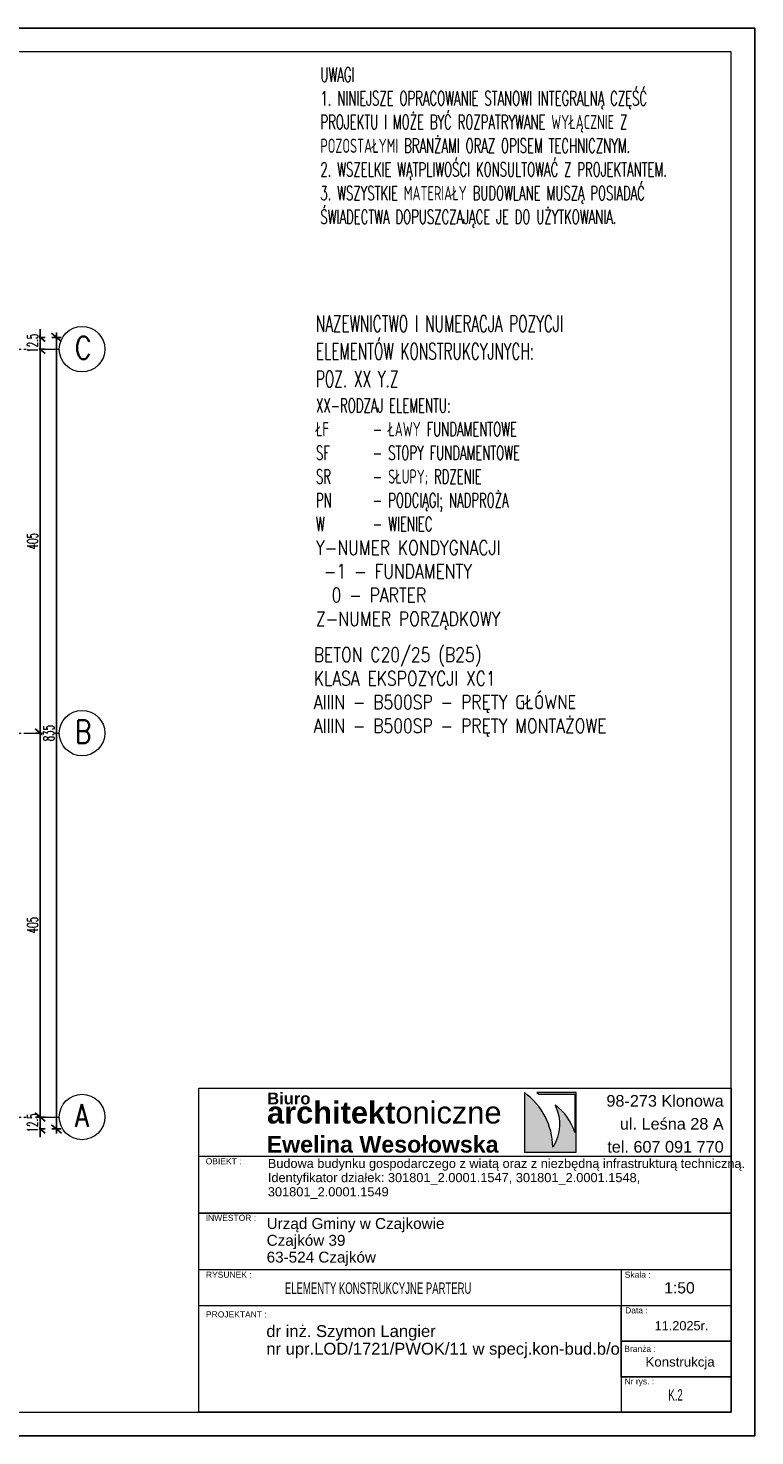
# Model space of a CAD drawing. Header units: centimetres. Extents: x 125945 to 146944, y 20629 to 31773.
# Tile 77 of 80: x 143768 to 144534, y 28341 to 29826. Entities that reach past the tile are written whole.
import ezdxf
from ezdxf.enums import TextEntityAlignment as Align

# ---------------------------------------------------------------- set-up
doc = ezdxf.new("R2010")
doc.units = ezdxf.units.CM
doc.linetypes.add('CENTER2', pattern=[28.575, 19.05, -3.175, 3.175, -3.175])
for name, color, linetype, lineweight in [('7TYTUŁY_Nr_pióra__10_Nr_pióra__134', 255, 'Continuous', 0), ('7TYTUŁY_Nr_pióra__181_Nr_pióra__7', 7, 'Continuous', 13), ('7TYTUŁY_Nr_pióra__201_Nr_pióra__7', 7, 'Continuous', 13), ('e-cad_cienkie', 88, 'Continuous', 15), ('e-cad_opisy', 7, 'Continuous', 15), ('e-cad_osie', 172, 'CENTER2', 9), ('e-cad_wymiary', 66, 'Continuous', 15), ('Opisy - Tekst_Nr_pióra__1_Nr_pióra__1', 7, 'Continuous', 13), ('Opisy - Tekst_Nr_pióra__1_Nr_pióra__7', 7, 'Continuous', 13), ('przerywana_Nr_pióra__1_Nr_pióra__7', 7, 'Continuous', 13), ('Rysunek 2D - Ogólne_Nr_pióra__1_Nr_pióra__7', 7, 'Continuous', 13)]:
    doc.layers.add(name, color=color, linetype=linetype, lineweight=lineweight)
doc.layers.add('BS_txc', color=1, linetype='Continuous')
doc.layers.add('BZ_prs', color=2, linetype='Continuous')
doc.styles.add('Arial', font='arial.ttf')
doc.styles.add('e-cad_1', font='simplex.shx', dxfattribs={"width": 0.6})
doc.styles.add('e-cad_2', font='simplex.shx', dxfattribs={"width": 0.8})
doc.styles.add('simpl', font='simplex.shx', dxfattribs={"width": 0.6})
doc.styles.add('STYL_AUTOMATYCZNY_1', font='arial.ttf')
doc.styles.add('STYL_AUTOMATYCZNY_2', font='arial.ttf')
doc.styles.add('STYL_AUTOMATYCZNY_5', font='txt')
doc.dimstyles.new('e-cad_1_50_[cm]', dxfattribs={"dimscale": 5, "dimtxt": 2.25, "dimasz": 1.75, "dimexe": 1, "dimexo": 0, "dimgap": 0.5, "dimtad": 1, "dimdec": 1, "dimrnd": 0.5, "dimdsep": 46, "dimtxsty": 'simpl', "dimblk": 'OBLIQUE', "dimcen": 0, "dimdle": 1, "dimclrd": 256, "dimclre": 256, "dimclrt": 256, "dimadec": 0, "dimazin": 0, "dimtfac": 1, "dimtdec": 1, "dimtix": 1, "dimtmove": 2, "dimatfit": 3, "dimldrblk": 'OBLIQUE', "dimfxl": 1, "dimfxlon": 1, "dimtfill": 1, "dimarcsym": 0})

# ---------------------------------------------------------------- blocks, each defined once
blk = doc.blocks.new('ccc')
at = {"layer": 'BZ_prs', "style": 'Arial'}
for tag, width, p in [('REWIZJA', 1.5, (-194.8, 113.7)), ('NUMER', 0.8, (-349.1, 114.2))]:
    blk.add_attdef(tag, text='', height=69.6, dxfattribs=dict(at, width=width)).set_placement(p, align=Align.MIDDLE)
blk = doc.blocks.new('_Oblique')
at = {"color": 0, "linetype": 'ByBlock', "lineweight": -2}
blk.add_line((0.5, 0.6), (-0.5, -0.6), dxfattribs=at)
blk = doc.blocks.new('*D3807')
at = {"layer": 'Defpoints', "color": 0}
for p in [(143739.4, 28677), (143739.4, 28664.5)]:
    blk.add_point(p, dxfattribs=at)
at = {"layer": 'e-cad_wymiary', "lineweight": -2, "ltscale": 2}
for p, q in [((143775.4, 28677), (143785.4, 28677)), ((143780.4, 28677), (143780.4, 28685.8)), ((143780.4, 28659.5), (143780.4, 28682)), ((143775.4, 28664.5), (143785.4, 28664.5)), ((143780.4, 28664.5), (143780.4, 28655.8))]:
    blk.add_line(p, q, dxfattribs=at)
at = {"layer": 'e-cad_wymiary', "lineweight": -2, "xscale": 8.75, "yscale": 8.75, "zscale": 8.75}
for p, rotation in [((143780.4, 28677), 270), ((143780.4, 28664.5), 90)]:
    blk.add_blockref('_Oblique', p, dxfattribs=dict(at, rotation=rotation))
at = {"layer": 'e-cad_wymiary', "ltscale": 2, "insert": (143772.3, 28670.8), "char_height": 11.25, "attachment_point": 5, "rotation": 90, "style": 'simpl', "bg_fill": 3, "box_fill_scale": 1.1, "bg_fill_color": 256, "bg_fill_true_color": 13158600, "bg_fill_transparency": 0}
blk.add_mtext('12.5', dxfattribs=at)
at = {"layer": 'Defpoints', "color": 0}
blk.add_point((143780.4, 28677), dxfattribs=at)
blk = doc.blocks.new('*D3808')
at = {"layer": 'Defpoints', "color": 0}
for p in [(143739.4, 29082), (143780.4, 29082), (143739.4, 28677)]:
    blk.add_point(p, dxfattribs=at)
at = {"layer": 'e-cad_wymiary', "lineweight": -2, "ltscale": 2}
for p, q in [((143775.4, 29082), (143785.4, 29082)), ((143780.4, 28672), (143780.4, 29087)), ((143775.4, 28677), (143785.4, 28677))]:
    blk.add_line(p, q, dxfattribs=at)
at = {"layer": 'e-cad_wymiary', "lineweight": -2, "xscale": 8.75, "yscale": 8.75, "zscale": 8.75}
for p, rotation in [((143780.4, 29082), 90), ((143780.4, 28677), 270)]:
    blk.add_blockref('_Oblique', p, dxfattribs=dict(at, rotation=rotation))
at = {"layer": 'e-cad_wymiary', "ltscale": 2, "insert": (143772.3, 28879.5), "char_height": 11.25, "attachment_point": 5, "rotation": 90, "style": 'simpl', "bg_fill": 3, "box_fill_scale": 1.1, "bg_fill_color": 256, "bg_fill_true_color": 13158600, "bg_fill_transparency": 0}
blk.add_mtext('405', dxfattribs=at)
blk = doc.blocks.new('*D3809')
at = {"layer": 'Defpoints', "color": 0}
for p in [(143739.4, 29487), (143780.4, 29487), (143739.4, 29082)]:
    blk.add_point(p, dxfattribs=at)
at = {"layer": 'e-cad_wymiary', "lineweight": -2, "ltscale": 2}
for p, q in [((143775.4, 29487), (143785.4, 29487)), ((143780.4, 29077), (143780.4, 29492)), ((143775.4, 29082), (143785.4, 29082))]:
    blk.add_line(p, q, dxfattribs=at)
at = {"layer": 'e-cad_wymiary', "lineweight": -2, "xscale": 8.75, "yscale": 8.75, "zscale": 8.75}
for p, rotation in [((143780.4, 29487), 90), ((143780.4, 29082), 270)]:
    blk.add_blockref('_Oblique', p, dxfattribs=dict(at, rotation=rotation))
at = {"layer": 'e-cad_wymiary', "ltscale": 2, "insert": (143772.3, 29284.5), "char_height": 11.25, "attachment_point": 5, "rotation": 90, "style": 'simpl', "bg_fill": 3, "box_fill_scale": 1.1, "bg_fill_color": 256, "bg_fill_true_color": 13158600, "bg_fill_transparency": 0}
blk.add_mtext('405', dxfattribs=at)
blk = doc.blocks.new('*D3810')
at = {"layer": 'Defpoints', "color": 0}
for p in [(143739.4, 29499.5), (143739.4, 29487)]:
    blk.add_point(p, dxfattribs=at)
at = {"layer": 'e-cad_wymiary', "lineweight": -2, "ltscale": 2}
for p, q in [((143780.4, 29499.5), (143780.4, 29508.3)), ((143775.4, 29499.5), (143785.4, 29499.5)), ((143780.4, 29482), (143780.4, 29504.5)), ((143775.4, 29487), (143785.4, 29487)), ((143780.4, 29487), (143780.4, 29478.3))]:
    blk.add_line(p, q, dxfattribs=at)
at = {"layer": 'e-cad_wymiary', "lineweight": -2, "xscale": 8.75, "yscale": 8.75, "zscale": 8.75}
for p, rotation in [((143780.4, 29499.5), 270), ((143780.4, 29487), 90)]:
    blk.add_blockref('_Oblique', p, dxfattribs=dict(at, rotation=rotation))
at = {"layer": 'e-cad_wymiary', "ltscale": 2, "insert": (143772.3, 29493.3), "char_height": 11.25, "attachment_point": 5, "rotation": 90, "style": 'simpl', "bg_fill": 3, "box_fill_scale": 1.1, "bg_fill_color": 256, "bg_fill_true_color": 13158600, "bg_fill_transparency": 0}
blk.add_mtext('12.5', dxfattribs=at)
at = {"layer": 'Defpoints', "color": 0}
blk.add_point((143780.4, 29499.5), dxfattribs=at)
blk = doc.blocks.new('*D3811')
at = {"layer": 'Defpoints', "color": 0}
for p in [(143739.4, 29499.5), (143739.4, 28664.5), (143797.4, 28664.5)]:
    blk.add_point(p, dxfattribs=at)
at = {"layer": 'e-cad_wymiary', "lineweight": -2, "ltscale": 2}
for p, q in [((143792.4, 29499.5), (143802.4, 29499.5)), ((143797.4, 29504.5), (143797.4, 28659.5)), ((143792.4, 28664.5), (143802.4, 28664.5))]:
    blk.add_line(p, q, dxfattribs=at)
at = {"layer": 'e-cad_wymiary', "lineweight": -2, "xscale": 8.75, "yscale": 8.75, "zscale": 8.75}
for p, rotation in [((143797.4, 29499.5), 90), ((143797.4, 28664.5), 270)]:
    blk.add_blockref('_Oblique', p, dxfattribs=dict(at, rotation=rotation))
at = {"layer": 'e-cad_wymiary', "ltscale": 2, "insert": (143789.3, 29082), "char_height": 11.25, "attachment_point": 5, "rotation": 90, "style": 'simpl', "bg_fill": 3, "box_fill_scale": 1.1, "bg_fill_color": 256, "bg_fill_true_color": 13158600, "bg_fill_transparency": 0}
blk.add_mtext('835', dxfattribs=at)

msp = doc.modelspace()

# ---------------------------------------------------------------- hatches: boundary and pattern name
at = {"layer": 'Rysunek 2D - Ogólne_Nr_pióra__1_Nr_pióra__7', "linetype": 'Continuous', "lineweight": 13}
msp.add_hatch(color=7, dxfattribs=at).paths.add_polyline_path([(144320.75, 28645.13, 0.2395378), (144290.75, 28702.82), (144290.75, 28639.92), (144345.26, 28639.92), (144345.26, 28702.82), (144303.85, 28702.82), (144306.1, 28701.22), (144343.83, 28701.22), (144343.83, 28660.53, 0.1738634), (144323.29, 28689.51, -0.2581487)])

# ---------------------------------------------------------------- linework, layer by layer
at = {"layer": '7TYTUŁY_Nr_pióra__10_Nr_pióra__134', "color": 255, "linetype": 'Continuous', "lineweight": 0, "flags": 128}
msp.add_lwpolyline([(144392.84, 28403.19), (144508.77, 28403.19), (144508.77, 28440.42), (144392.84, 28440.42)], close=True, dxfattribs=at)
at = {"layer": '7TYTUŁY_Nr_pióra__181_Nr_pióra__7', "color": 7, "linetype": 'Continuous', "lineweight": 13, "flags": 128}
msp.add_lwpolyline([(144508.77, 28365.69), (143947.61, 28365.69), (143947.61, 28707.31), (144508.77, 28707.31)], close=True, dxfattribs=at)
at = {"layer": '7TYTUŁY_Nr_pióra__201_Nr_pióra__7', "color": 7, "linetype": 'Continuous', "lineweight": 13, "flags": 128}
for points in [[(144508.77, 28575.69), (143947.61, 28575.69), (143947.61, 28635.69), (144508.77, 28635.69)], [(144508.77, 28515.69), (143947.61, 28515.69), (143947.61, 28575.69), (144508.77, 28575.69)], [(144392.84, 28365.69), (144508.77, 28365.69), (144508.77, 28515.69), (144392.84, 28515.69)], [(144508.77, 28365.69), (143947.61, 28365.69), (143947.61, 28478.19), (144508.77, 28478.19)], [(144508.77, 28440.42), (144392.84, 28440.42), (144392.84, 28478.19), (144508.77, 28478.19)], [(144508.77, 28402.64), (144392.84, 28402.64), (144392.84, 28440.42), (144508.77, 28440.42)]]:
    msp.add_lwpolyline(points, close=True, dxfattribs=at)
at = {"layer": 'Defpoints'}
msp.add_lwpolyline([(140133.77, 28340.69), (144533.77, 28340.69), (144533.77, 29825.69), (140133.77, 29825.69)], close=True, dxfattribs=at)
at = {"layer": 'e-cad_cienkie'}
msp.add_lwpolyline([(140283.77, 28365.69), (144508.77, 28365.69), (144508.77, 29800.69), (140283.77, 29800.69)], close=True, dxfattribs=at)
at = {"layer": 'e-cad_opisy'}
for centre in [(143824.44, 29487.02), (143824.44, 29082.02), (143824.44, 28677.02)]:
    msp.add_circle(centre, 24, dxfattribs=at)
at = {"layer": 'e-cad_osie', "ltscale": 0.8}
for p, q in [((140379.62, 29487.02), (143800.44, 29487.02)), ((140379.62, 29082.02), (143800.44, 29082.02)), ((140379.62, 28677.02), (143800.44, 28677.02))]:
    msp.add_line(p, q, dxfattribs=at)
at = {"layer": 'Rysunek 2D - Ogólne_Nr_pióra__1_Nr_pióra__7', "color": 7, "linetype": 'Continuous', "lineweight": 13, "flags": 128}
msp.add_lwpolyline([(144320.75, 28645.13, 0.2395378), (144290.75, 28702.82), (144290.75, 28639.92), (144345.26, 28639.92), (144345.26, 28702.82), (144303.85, 28702.82), (144306.1, 28701.22), (144343.83, 28701.22), (144343.83, 28660.53, 0.1738634), (144323.29, 28689.51, -0.2581487)], format="xyb", close=True, dxfattribs=at)

# ---------------------------------------------------------------- block references
at = {"layer": 'BS_txc'}
ref = msp.add_blockref('ccc', (144508.77, 28365.69), dxfattribs=dict(at, xscale=0.4, yscale=0.4, zscale=0.4))
ref.add_attrib('NUMER', 'K.2', dxfattribs={"layer": 'BZ_prs', "height": 12, "style": 'Arial', "width": 0.6}).set_placement((144450.17, 28383.94), align=Align.MIDDLE)
ref.add_attrib('REWIZJA', 'ELEMENTY KONSTRUKCYJNE PARTERU', dxfattribs={"layer": 'BZ_prs', "height": 12, "style": 'Arial', "width": 0.6}).set_placement((144136.61, 28496.49), align=Align.MIDDLE)

# ---------------------------------------------------------------- texts
at = {"layer": 'e-cad_opisy', "ltscale": 2, "style": 'e-cad_2', "width": 0.8}
for s, p in [('C', (143816.94, 29476.52)), ('B', (143816.94, 29071.52)), ('A', (143816.94, 28666.52))]:
    msp.add_text(s, height=24, dxfattribs=at).set_placement(p)
at = {"layer": 'e-cad_opisy', "ltscale": 4, "char_height": 15, "attachment_point": 1}
for s, insert, width, style in [('UWAGI\\P1. NINIEJSZE OPRACOWANIE STANOWI INTEGRALNĄ CZĘŚĆ PROJEKTU I MOŻE BYĆ ROZPATRYWANE WYŁĄCZNIE Z POZOSTAŁYMI BRANŻAMI ORAZ OPISEM TECHNICZNYM. \\P2. WSZELKIE WĄTPLIWOŚCI KONSULTOWAĆ Z PROJEKTANTEM.\\P3. WSZYSTKIE MATERIAŁY BUDOWLANE MUSZĄ POSIADAĆ ŚWIADECTWA DOPUSZCZAJĄCE JE DO UŻYTKOWANIA.', (144075.76, 29784.15), 406.3941, 'e-cad_1'), ('{\\H1.1667x;NAZEWNICTWO I NUMERACJA POZYCJI \\PELEMENTÓW KONSTRUKCYJNYCH:\\P\\H1.000002x;POZ. XX Y.Z\\P\\H0.857117x;XX-RODZAJ ELEMENTU:\\PŁF^I- ŁAWY FUNDAMENTOWE\\PSF^I- STOPY FUNDAMENTOWE\\PSR^I- SŁUPY; RDZENIE\\PPN ^I- PODCIĄGI; NADPROŻA\\PW ^I- WIENIEC\\P\\W0.8;Y-NUMER KONDYGNACJI\\P -1 - FUNDAMENTY^I\\P  0 - PARTER ^I\\PZ-NUMER PORZĄDKOWY}', (144071.01, 29522.68), 878.194, 'e-cad_1'), ('BETON C20/25 (B25)\\PKLASA EKSPOZYCJI XC1\\PAIIIN - B500SP - PRĘTY GŁÓWNE\\PAIIIN - B500SP - PRĘTY MONTAŻOWE', (144068.71, 29172.22), 441.376, 'e-cad_2')]:
    msp.add_mtext(s, dxfattribs=dict(at, insert=insert, width=width, style=style))
at = {"layer": 'Opisy - Tekst_Nr_pióra__1_Nr_pióra__1', "color": 7, "linetype": 'Continuous', "lineweight": 13, "insert": (144020.31, 28632.87), "char_height": 9.6, "width": 499.4477, "attachment_point": 1, "line_spacing_factor": 0.931879, "style": 'STYL_AUTOMATYCZNY_1'}
msp.add_mtext('\\A1;\\pxql,t234.347917;{\\fArial|b0|i0|c238|p0;Budowa budynku gospodarczego z wiatą oraz z niezbędną infrastrukturą techniczną.\\P\\H1.004933x;Identyfikator działek: 301801_2.0001.1547, 301801_2.0001.1548, \\P301801_2.0001.1549}', dxfattribs=at)
at = {"layer": 'Opisy - Tekst_Nr_pióra__1_Nr_pióra__7', "color": 7, "linetype": 'Continuous', "lineweight": 13, "attachment_point": 1, "style": 'STYL_AUTOMATYCZNY_2'}
for s, insert, char_height in [('\\A1;{\\pql;\\pt2249.98;\\fArial|b1|i0|c238|p0;\\W1.000000;architekt\\fArial|b0|i0|c238|p0;\\W1.000000;oniczne }', (144019.43, 28693.42), 23.25), ('\\A1;{\\pql;\\pt2250.09;\\fArial|b1|i0|c238|p0;\\W1.000000;Biuro }', (144019.63, 28702.83), 12.5), ('\\A1;{\\pql;\\pt2250.18;\\fArial|b1|i0|c238|p0;\\W1.000000;Ewelina Wesołowska}', (144019.07, 28656.97), 17.5)]:
    msp.add_mtext(s, dxfattribs=dict(at, insert=insert, char_height=char_height))
at = {"layer": 'Opisy - Tekst_Nr_pióra__1_Nr_pióra__7', "color": 7, "linetype": 'Continuous', "lineweight": 13, "style": 'STYL_AUTOMATYCZNY_1'}
for s, insert, char_height, attachment_point, line_spacing_factor in [('\\A1;{\\pqr;\\pt2250.64;\\fArial|b0|i0|c238|p0;\\W1.000000;98-273 Klonowa\\P\\pqr;\\pt2250.64;\\fArial|b0|i0|c238|p0;\\W1.000000;ul. Leśna 28 A\\P\\pqr;\\pt2250.64;\\fArial|b0|i0|c238|p0;\\W1.000000;tel. 607 091 770}', (144500.93, 28700.2), 12.25, 3, 1.185962), ('\\A1;{\\pql;\\pt2250.85;\\fArial|b0|i0|c238|p0;\\W1.000000;Urząd Gminy w Czajkowie\\P\\pql;\\pt2250.85;\\fArial|b0|i0|c238|p0;\\W1.000000;Czajków 39\\P\\pql;\\pt2250.85;\\fArial|b0|i0|c238|p0;\\W1.000000;63-524 Czajków}', (144019.07, 28570.44), 11.5, 1, 0.925461), ('{\\C256;dr inż. Szymon Langier}', (144018.74, 28457.44), 12.5, 1, 0.921422), ('{\\C256;nr upr.LOD/1721/PWOK/11 w specj.kon-bud.b/o}', (144018.74, 28438.86), 12.5, 1, 0.921422)]:
    msp.add_mtext(s, dxfattribs=dict(at, insert=insert, char_height=char_height, attachment_point=attachment_point, line_spacing_factor=line_spacing_factor))
at = {"layer": 'przerywana_Nr_pióra__1_Nr_pióra__7', "color": 7, "linetype": 'Continuous', "lineweight": 13, "attachment_point": 7, "style": 'STYL_AUTOMATYCZNY_5'}
for s, insert, char_height in [('\\A1;{\\pql;\\fArial Unicode MS|b0|i0|c0|p0;\\W1.000000;OBIEKT :}', (143954.81, 28627.1), 6.4), ('\\A1;{\\pql;\\fArial Unicode MS|b0|i0|c0|p0;\\W1.000000;INWESTOR :}', (143954.81, 28567.4), 6.4), ('\\A1;{\\pql;\\fArial Unicode MS|b0|i0|c0|p0;\\W1.000000;RYSUNEK :}', (143955.09, 28507.4), 6.4), ('\\A1;{\\pql;\\fArial Unicode MS|b0|i0|c0|p0;\\W1.000000;Skala :}', (144396.58, 28507.4), 6.4), ('\\A1;{\\pql;\\fArial Unicode MS|b0|i0|c0|p0;\\W1.000000;1:50}', (144438.23, 28490.75), 11.84), ('\\A1;{\\fArial Unicode MS|b0|i0|c0|p0;PROJEKTANT :}', (143955.07, 28465.51), 6.4), ('\\A1;{\\pql;\\fArial Unicode MS|b0|i0|c0|p0;\\W1.000000;Data :}', (144397.04, 28469.84), 6.4), ('\\A1;{\\pql;\\fArial Unicode MS|b0|i0|c0|p0;\\W1.000000;1\\fArial Unicode MS|b0|i0|c0|p0;\\W1.000000;1\\fArial Unicode MS|b0|i0|c0|p0;\\W1.000000;.2025r.}', (144428.11, 28451.96), 9.6), ('\\A1;{\\pql;\\fArial Unicode MS|b0|i0|c0|p0;\\W1.000000;Branża :}', (144396.11, 28429.17), 6.4), ('\\A1;\\pxql;{\\fArial Unicode MS|b0|i0|c0|p0;Konstrukcja}', (144418.49, 28410.7), 10), ('\\A1;{\\pql;\\fArial Unicode MS|b0|i0|c0|p0;\\W1.000000;Nr rys. :}', (144396.39, 28393.04), 6.4)]:
    msp.add_mtext(s, dxfattribs=dict(at, insert=insert, char_height=char_height))

# ---------------------------------------------------------------- next in the draw order: dimensions: what is measured, and where the dimension line sits
at = {"layer": 'e-cad_wymiary', "ltscale": 2}
dim = msp.add_linear_dim(base=(143780.39, 28677.02), p1=(143739.4, 28664.52), p2=(143739.4, 28677.02), angle=90, dimstyle='e-cad_1_50_[cm]', dxfattribs=at)
dim.commit()
dim.dimension.update_dxf_attribs({"geometry": '*D3807', "text_midpoint": (143772.26, 28670.77)})

# ---------------------------------------------------------------- next in the draw order: dimensions: what is measured, and where the dimension line sits
dim = msp.add_linear_dim(base=(143780.39, 29082.02), p1=(143739.4, 28677.02), p2=(143739.4, 29082.02), angle=90, dimstyle='e-cad_1_50_[cm]', dxfattribs=at)
dim.commit()
dim.dimension.update_dxf_attribs({"geometry": '*D3808', "text_midpoint": (143772.26, 28879.52)})

# ---------------------------------------------------------------- next in the draw order: dimensions: what is measured, and where the dimension line sits
dim = msp.add_linear_dim(base=(143780.39, 29487.02), p1=(143739.4, 29082.02), p2=(143739.4, 29487.02), angle=90, dimstyle='e-cad_1_50_[cm]', dxfattribs=at)
dim.commit()
dim.dimension.update_dxf_attribs({"geometry": '*D3809', "text_midpoint": (143772.26, 29284.52)})

# ---------------------------------------------------------------- next in the draw order: dimensions: what is measured, and where the dimension line sits
dim = msp.add_linear_dim(base=(143780.39, 29499.52), p1=(143739.4, 29487.02), p2=(143739.4, 29499.52), angle=90, dimstyle='e-cad_1_50_[cm]', dxfattribs=at)
dim.commit()
dim.dimension.update_dxf_attribs({"geometry": '*D3810', "text_midpoint": (143772.26, 29493.27)})

# ---------------------------------------------------------------- next in the draw order: dimensions: what is measured, and where the dimension line sits
dim = msp.add_linear_dim(base=(143797.44, 28664.52), p1=(143739.4, 29499.52), p2=(143739.4, 28664.52), angle=90, dimstyle='e-cad_1_50_[cm]', dxfattribs=at)
dim.commit()
dim.dimension.update_dxf_attribs({"geometry": '*D3811', "text_midpoint": (143789.32, 29082.02)})

doc.saveas('drawing.dxf')
